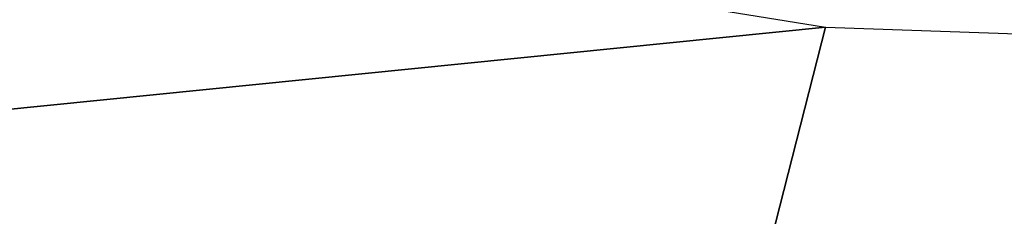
# Model space of a CAD drawing. Header units: millimetres. Extents: x 11 to 117, y -52 to 37.
# Tile 209 of 256: x 37.013 to 37.1544, y -42.6569 to -42.6288. Entities that reach past the tile are written whole.
import ezdxf

# ---------------------------------------------------------------- set-up
doc = ezdxf.new("R2010")
doc.units = ezdxf.units.MM
doc.header["$LTSCALE"] = 25.4
doc.layers.get('0').update_dxf_attribs({"true_color": 0xff5454})

# ---------------------------------------------------------------- blocks, each defined once
blk = doc.blocks.new('PROFILE-IRIS-LED-7W-8995-8997-8996-8998.STL#2')
at = {"color": 7, "true_color": 0xffffff}
mesh = blk.add_polyface(dxfattribs=at)
corners = [(39.79551, -40.93947, 45.6469), (36.06468, -42.25811, 43.98308), (39.35699, -42.64951, 43.604), (36.5032, -40.54807, 46.02598)]
mesh.append_faces([[corners[k] for k in face] for face in [(0, 1, 2), (1, 0, 3)]], dxfattribs={"vtx0": -1, "color": 7})
at = {"color": 18, "true_color": 0x000000}
mesh = blk.add_polyface(dxfattribs=at)
corners = [(34.06034, -42.93824, 33.95973), (37.1287, -42.62982, 34.64973), (36.93124, -43.39982, 33.72985), (34.25779, -42.16825, 34.87961)]
mesh.append_faces([[corners[k] for k in face] for face in [(0, 1, 2), (1, 0, 3)]], dxfattribs={"vtx0": -1, "color": 18})
mesh = blk.add_polyface(dxfattribs=at)
corners = [(36.93124, -43.39982, 33.72985), (39.99509, -42.73098, 34.11912), (39.79763, -43.50097, 33.19925), (37.1287, -42.62982, 34.64973)]
mesh.append_faces([[corners[k] for k in face] for face in [(0, 1, 2), (1, 0, 3)]], dxfattribs={"vtx0": -1, "color": 18})

msp = doc.modelspace()

# ---------------------------------------------------------------- block references
at = {"color": 0}
msp.add_blockref('PROFILE-IRIS-LED-7W-8995-8997-8996-8998.STL#2', (0, 0), dxfattribs=at)

doc.saveas('drawing.dxf')
